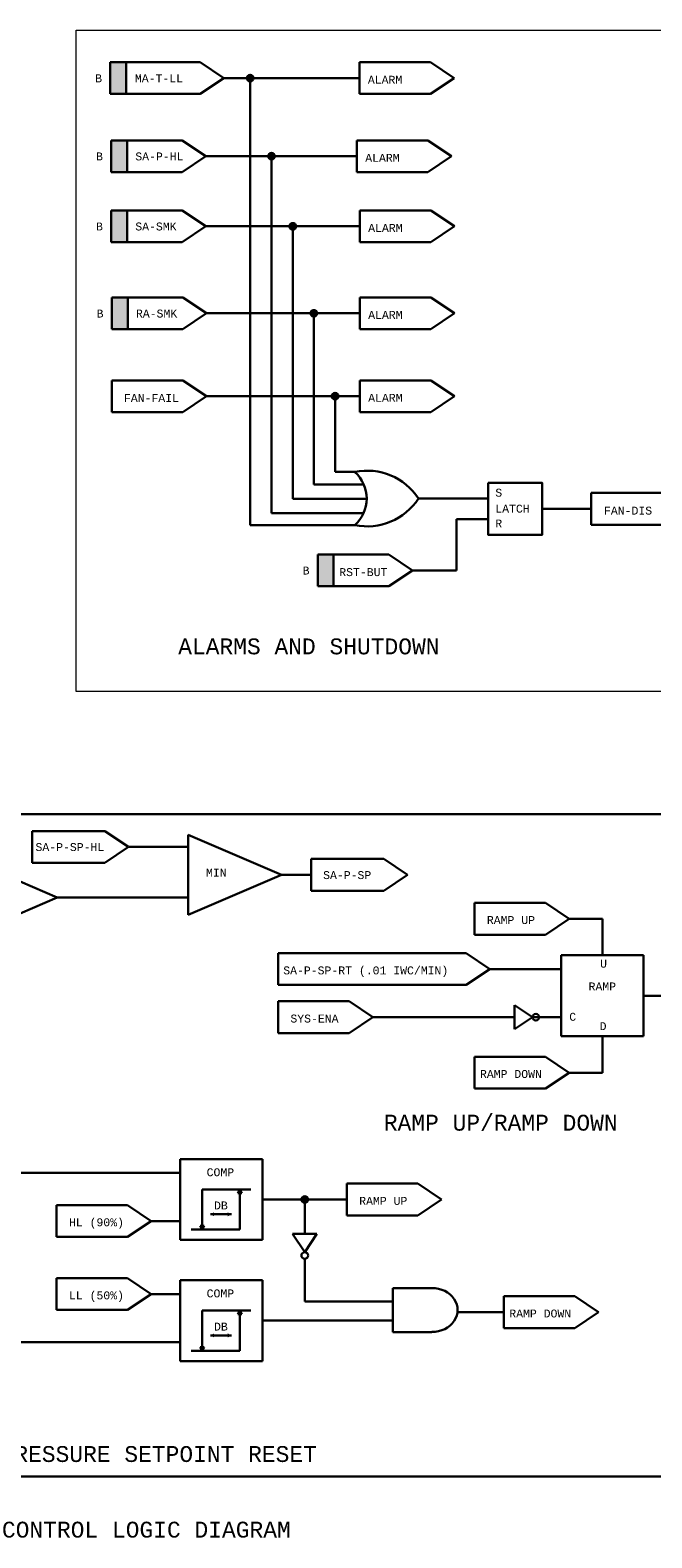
# Model space of a CAD drawing. Header units: inches. Extents: x 2.1 to 32.1, y 0.4 to 20.3.
# Tile 2 of 3: x 14.2 to 22, y 0.5 to 19.5. Entities that reach past the tile are written whole.
import ezdxf
from ezdxf.enums import TextEntityAlignment as Align

# ---------------------------------------------------------------- set-up
doc = ezdxf.new("R2010")
doc.units = ezdxf.units.IN
doc.header["$MEASUREMENT"] = 0
for name, color, linetype, lineweight in [('M-ANNO-SYMB', 6, 'Continuous', 30), ('M-ANNO-TEXT', 2, 'Continuous', 30), ('M-DIAG-GRPH', 6, 'Continuous', 13)]:
    doc.layers.add(name, color=color, linetype=linetype, lineweight=lineweight)
doc.styles.add('CONTROLTXT', font='monotxt.shx')

msp = doc.modelspace()

# ---------------------------------------------------------------- hatches: boundary and pattern name
at = {"layer": 'M-ANNO-SYMB', "extrusion": (0, 0, -1)}
for points in [[(-15.424, 18.676), (-15.424, 19.076), (-15.224, 19.076), (-15.224, 18.676)], [(-15.435, 17.692), (-15.435, 18.092), (-15.235, 18.092), (-15.235, 17.692)], [(-15.435, 16.81), (-15.435, 17.21), (-15.235, 17.21), (-15.235, 16.81)], [(-15.443, 15.715), (-15.443, 16.115), (-15.243, 16.115), (-15.243, 15.715)]]:
    msp.add_hatch(color=256, dxfattribs=at).paths.add_polyline_path(points)
at = {"layer": 'M-ANNO-SYMB'}
for points in [[(16.944, 18.876, 1), (17.028, 18.876, 1)], [(17.211, 17.892, 1), (17.295, 17.892, 1)], [(17.478, 17.01, 1), (17.561, 17.01, 1)], [(17.745, 15.915, 1), (17.828, 15.915, 1)], [(18.011, 14.871, 1), (18.095, 14.871, 1)], [(16.831, 4.84), (16.856, 4.886), (16.881, 4.84)], [(17.629, 4.759, 1), (17.713, 4.759, 1)], [(16.379, 4.381), (16.354, 4.427), (16.404, 4.427)], [(16.831, 3.315), (16.856, 3.361), (16.881, 3.315)], [(16.379, 2.855), (16.354, 2.902), (16.404, 2.902)]]:
    msp.add_hatch(color=256, dxfattribs=at).paths.add_polyline_path(points)
for points in [[(17.835, 12.479), (17.835, 12.879), (18.035, 12.879), (18.035, 12.479)], [(16.53, 4.548), (16.484, 4.573), (16.53, 4.598)], [(16.53, 3.023), (16.484, 3.048), (16.53, 3.073)]]:
    msp.add_hatch(color=256, dxfattribs=at).paths.add_polyline_path(points, flags=16)
at = {"layer": 'M-ANNO-SYMB', "extrusion": (0, 0, -1)}
for points in [[(-16.703, 4.548), (-16.749, 4.573), (-16.703, 4.598)], [(-16.703, 3.023), (-16.749, 3.048), (-16.703, 3.073)]]:
    msp.add_hatch(color=256, dxfattribs=at).paths.add_polyline_path(points, flags=16)

# ---------------------------------------------------------------- linework, layer by layer
at = {"layer": 'M-ANNO-SYMB'}
for p, q in [((15.224, 19.076), (15.424, 19.076)), ((15.224, 19.076), (15.224, 18.676)), ((16.357, 19.076), (15.424, 19.076)), ((15.424, 19.076), (15.424, 18.676)), ((16.357, 19.076), (16.655, 18.876)), ((18.362, 19.076), (19.255, 19.076)), ((18.362, 19.076), (18.362, 18.676)), ((19.255, 19.076), (19.553, 18.876)), ((16.357, 18.676), (16.655, 18.876)), ((19.255, 18.676), (19.553, 18.876)), ((15.224, 18.676), (15.424, 18.676)), ((16.357, 18.676), (15.424, 18.676)), ((18.362, 18.676), (19.255, 18.676)), ((15.235, 18.092), (15.435, 18.092)), ((15.235, 18.092), (15.235, 17.692)), ((16.128, 18.092), (15.435, 18.092)), ((15.435, 18.092), (15.435, 17.692)), ((16.128, 18.092), (16.426, 17.892)), ((18.329, 18.092), (19.222, 18.092)), ((18.329, 18.092), (18.329, 17.692)), ((19.222, 18.092), (19.52, 17.892)), ((16.128, 17.692), (16.426, 17.892)), ((19.222, 17.692), (19.52, 17.892)), ((15.235, 17.692), (15.435, 17.692)), ((16.128, 17.692), (15.435, 17.692)), ((18.329, 17.692), (19.222, 17.692)), ((15.235, 17.21), (15.435, 17.21)), ((15.235, 17.21), (15.235, 16.81)), ((16.128, 17.21), (15.435, 17.21)), ((15.435, 17.21), (15.435, 16.81)), ((16.128, 17.21), (16.426, 17.01)), ((18.365, 17.21), (19.258, 17.21)), ((18.365, 17.21), (18.365, 16.81)), ((19.258, 17.21), (19.556, 17.01)), ((16.128, 16.81), (16.426, 17.01)), ((19.258, 16.81), (19.556, 17.01)), ((15.235, 16.81), (15.435, 16.81)), ((16.128, 16.81), (15.435, 16.81)), ((18.365, 16.81), (19.258, 16.81)), ((15.243, 16.115), (15.443, 16.115)), ((15.243, 16.115), (15.243, 15.715)), ((16.136, 16.115), (15.443, 16.115)), ((15.443, 16.115), (15.443, 15.715)), ((16.136, 16.115), (16.433, 15.915)), ((18.365, 16.115), (19.258, 16.115)), ((18.365, 16.115), (18.365, 15.715)), ((19.258, 16.115), (19.556, 15.915)), ((16.136, 15.715), (16.433, 15.915)), ((19.258, 15.715), (19.556, 15.915)), ((15.243, 15.715), (15.443, 15.715)), ((16.136, 15.715), (15.443, 15.715)), ((18.365, 15.715), (19.258, 15.715)), ((15.243, 15.071), (16.136, 15.071)), ((15.243, 15.071), (15.243, 14.671)), ((16.136, 15.071), (16.433, 14.871)), ((18.365, 15.071), (19.258, 15.071)), ((18.365, 15.071), (18.365, 14.671)), ((19.258, 15.071), (19.556, 14.871)), ((16.136, 14.671), (16.433, 14.871)), ((19.258, 14.671), (19.556, 14.871)), ((15.243, 14.671), (16.136, 14.671)), ((18.365, 14.671), (19.258, 14.671)), ((21.275, 13.653), (22.168, 13.653)), ((21.275, 13.653), (21.275, 13.253)), ((21.275, 13.253), (22.168, 13.253)), ((17.835, 12.879), (18.035, 12.879)), ((17.835, 12.879), (17.835, 12.479)), ((18.728, 12.879), (18.035, 12.879)), ((18.035, 12.879), (18.035, 12.479)), ((18.728, 12.879), (19.026, 12.679)), ((18.728, 12.479), (19.026, 12.679)), ((17.835, 12.479), (18.035, 12.479)), ((18.728, 12.479), (18.035, 12.479)), ((14.24, 9.398), (15.156, 9.398)), ((14.24, 9.398), (14.24, 8.998)), ((15.156, 9.398), (15.454, 9.198)), ((16.206, 9.349), (17.377, 8.845)), ((16.206, 9.349), (16.206, 8.342)), ((15.156, 8.998), (15.454, 9.198)), ((13.384, 9.064), (14.555, 8.561)), ((14.24, 8.998), (15.156, 8.998)), ((17.751, 9.046), (18.667, 9.046)), ((17.751, 9.046), (17.751, 8.645)), ((18.667, 9.046), (18.965, 8.845)), ((16.206, 8.342), (17.377, 8.845)), ((17.377, 8.845), (17.751, 8.845)), ((18.667, 8.645), (18.965, 8.845)), ((13.384, 8.058), (14.555, 8.561)), ((17.751, 8.645), (18.667, 8.645)), ((19.809, 8.494), (20.702, 8.494)), ((19.809, 8.494), (19.809, 8.093)), ((20.702, 8.494), (21, 8.294)), ((20.702, 8.093), (21, 8.294)), ((21.418, 8.294), (21, 8.294)), ((21.418, 7.833), (21.418, 8.294)), ((19.809, 8.093), (20.702, 8.093)), ((17.337, 7.86), (19.703, 7.86)), ((17.337, 7.86), (17.337, 7.46)), ((19.703, 7.86), (20, 7.66)), ((20.899, 6.816), (20.899, 7.833)), ((20.899, 7.833), (21.936, 7.833)), ((21.936, 7.833), (21.936, 6.816)), ((19.703, 7.46), (20, 7.66)), ((20, 7.66), (20.899, 7.66)), ((17.337, 7.46), (19.703, 7.46)), ((17.337, 7.254), (17.337, 6.854)), ((17.337, 7.254), (18.23, 7.254)), ((18.23, 7.254), (18.527, 7.054)), ((21.936, 7.324), (22.313, 7.324)), ((18.23, 6.854), (18.527, 7.054)), ((20.31, 7.207), (20.31, 6.902)), ((20.31, 7.207), (20.537, 7.054)), ((20.31, 6.902), (20.537, 7.054)), ((17.337, 6.854), (18.23, 6.854)), ((21.936, 6.816), (20.899, 6.816)), ((21.418, 6.816), (21.418, 6.355)), ((19.809, 6.555), (19.809, 6.155)), ((19.809, 6.555), (20.702, 6.555)), ((20.702, 6.555), (21, 6.355)), ((20.702, 6.155), (21, 6.355)), ((21.418, 6.355), (21, 6.355)), ((19.809, 6.155), (20.702, 6.155)), ((16.102, 5.267), (17.139, 5.267)), ((16.102, 4.25), (16.102, 5.267)), ((17.139, 5.267), (17.139, 4.25)), ((16.102, 5.094), (13.917, 5.094)), ((18.203, 4.959), (18.203, 4.559)), ((18.203, 4.959), (19.096, 4.959)), ((19.096, 4.959), (19.393, 4.759)), ((16.379, 4.886), (16.379, 4.381)), ((16.379, 4.886), (16.993, 4.886)), ((16.856, 4.886), (16.831, 4.84)), ((16.881, 4.84), (16.831, 4.84)), ((16.856, 4.886), (16.856, 4.381)), ((16.856, 4.886), (16.881, 4.84)), ((17.139, 4.759), (18.203, 4.759)), ((17.671, 4.759), (17.671, 4.325)), ((19.096, 4.559), (19.393, 4.759)), ((14.549, 4.689), (15.442, 4.689)), ((14.549, 4.689), (14.549, 4.288)), ((15.442, 4.689), (15.74, 4.488)), ((16.484, 4.573), (16.749, 4.573)), ((18.203, 4.559), (19.096, 4.559)), ((15.442, 4.288), (15.74, 4.488)), ((16.241, 4.381), (16.856, 4.381)), ((16.354, 4.427), (16.404, 4.427)), ((16.379, 4.381), (16.354, 4.427)), ((16.379, 4.381), (16.404, 4.427)), ((14.549, 4.288), (15.442, 4.288)), ((17.139, 4.25), (16.102, 4.25)), ((17.518, 4.325), (17.671, 4.098)), ((17.824, 4.325), (17.518, 4.325)), ((17.824, 4.325), (17.671, 4.098)), ((17.671, 4.013), (17.671, 3.474)), ((14.549, 3.769), (15.442, 3.769)), ((14.549, 3.769), (14.549, 3.369)), ((15.442, 3.769), (15.74, 3.569)), ((16.102, 3.742), (17.139, 3.742)), ((16.102, 2.725), (16.102, 3.742)), ((17.139, 3.742), (17.139, 2.725)), ((18.782, 3.644), (18.782, 3.091)), ((18.782, 3.644), (19.272, 3.644)), ((15.442, 3.369), (15.74, 3.569)), ((20.178, 3.541), (21.071, 3.541)), ((20.178, 3.541), (20.178, 3.141)), ((21.071, 3.541), (21.369, 3.341)), ((14.549, 3.369), (15.442, 3.369)), ((16.379, 3.361), (16.379, 2.855)), ((16.379, 3.361), (16.993, 3.361)), ((16.856, 3.361), (16.831, 3.315)), ((16.881, 3.315), (16.831, 3.315)), ((16.856, 3.361), (16.856, 2.855)), ((16.856, 3.361), (16.881, 3.315)), ((17.139, 3.234), (18.782, 3.234)), ((21.071, 3.141), (21.369, 3.341)), ((16.484, 3.048), (16.749, 3.048)), ((18.782, 3.091), (19.272, 3.091)), ((20.178, 3.141), (21.071, 3.141)), ((16.241, 2.855), (16.856, 2.855)), ((16.354, 2.902), (16.404, 2.902)), ((16.379, 2.855), (16.354, 2.902)), ((16.379, 2.855), (16.404, 2.902)), ((17.139, 2.725), (16.102, 2.725))]:
    msp.add_line(p, q, dxfattribs=at)
at = {"layer": 'M-ANNO-SYMB', "color": 6}
for p, q in [((16.655, 18.876), (18.362, 18.876)), ((16.986, 18.876), (16.986, 13.249)), ((16.426, 17.892), (18.329, 17.892)), ((17.253, 17.892), (17.253, 13.401)), ((16.426, 17.01), (18.365, 17.01)), ((17.52, 17.01), (17.52, 13.581)), ((16.433, 15.915), (18.365, 15.915)), ((17.786, 15.915), (17.786, 13.761)), ((16.433, 14.871), (18.365, 14.871)), ((18.053, 14.871), (18.053, 13.918)), ((18.301, 13.918), (18.053, 13.918)), ((18.415, 13.761), (17.786, 13.761)), ((18.452, 13.581), (17.52, 13.581)), ((19.102, 13.583), (19.979, 13.583)), ((18.413, 13.401), (17.253, 13.401)), ((19.582, 12.679), (19.582, 13.325)), ((19.582, 13.325), (19.979, 13.325)), ((21.275, 13.453), (20.66, 13.453)), ((18.301, 13.249), (16.986, 13.249)), ((19.026, 12.679), (19.582, 12.679)), ((15.46, 9.198), (16.206, 9.198)), ((14.555, 8.561), (16.206, 8.561)), ((18.527, 7.054), (20.31, 7.054)), ((20, 7.054), (20.307, 7.054)), ((20.537, 7.054), (20.899, 7.054)), ((15.74, 4.488), (16.102, 4.488)), ((15.74, 3.569), (16.102, 3.569)), ((18.782, 3.474), (17.671, 3.474)), ((20.178, 3.341), (19.593, 3.341)), ((13.401, 2.963), (16.102, 2.963))]:
    msp.add_line(p, q, dxfattribs=at)
at = {"layer": 'M-ANNO-SYMB'}
for centre in [(16.986, 18.876), (17.253, 17.892), (17.52, 17.01), (17.786, 15.915), (18.053, 14.871), (20.58, 7.054), (17.671, 4.759), (17.671, 4.055)]:
    msp.add_circle(centre, 0.0417, dxfattribs=at)
for centre, radius, start, end in [((18.457, 13.164), 0.77, 33.025, 101.623), ((18.004, 13.583), 0.447, 311.5983, 48.4017), ((18.457, 14.003), 0.77, 258.377, 326.975)]:
    msp.add_arc(centre, radius, start, end, dxfattribs=at)
msp.add_ellipse((19.272, 3.368), major_axis=(-0.323, 0), ratio=0.85591, start_param=1.570796, end_param=4.712389, dxfattribs=at)
for points in [[(19.979, 13.779), (20.66, 13.779), (20.66, 13.127), (19.979, 13.127)], [(8.076, 9.61), (24.037, 9.61), (24.037, 1.273), (8.076, 1.273)]]:
    msp.add_3dface(points, dxfattribs=at)
at = {"layer": 'M-DIAG-GRPH'}
msp.add_3dface([(14.796, 19.48), (22.684, 19.48), (22.684, 11.154), (14.796, 11.154)], dxfattribs=at)

# ---------------------------------------------------------------- texts
at = {"layer": 'M-ANNO-TEXT', "style": 'CONTROLTXT'}
for s, p in [('S', (20.07, 13.607)), ('LATCH', (20.07, 13.406)), ('R', (20.07, 13.219))]:
    msp.add_text(s, height=0.1, dxfattribs=at).set_placement(p)
at = {"layer": 'M-ANNO-TEXT', "linetype": 'Continuous', "style": 'CONTROLTXT'}
msp.add_text('CONTROL LOGIC DIAGRAM', height=0.2, dxfattribs=at).set_placement((15.678, 0.503), align=Align.CENTER)
at = {"layer": 'M-ANNO-TEXT', "attachment_point": 1, "style": 'CONTROLTXT'}
for s, insert, char_height, width in [('B', (15.034, 18.923), 0.1, 0.10559), ('MA-T-LL', (15.534, 18.923), 0.1, 0.2775), ('ALARM', (18.466, 18.905), 0.1, 0.27754), ('B', (15.045, 17.94), 0.1, 0.10559), ('SA-P-HL', (15.539, 17.94), 0.1, 0.27754), ('ALARM', (18.433, 17.922), 0.1, 0.27754), ('B', (15.045, 17.058), 0.1, 0.10559), ('SA-SMK', (15.539, 17.058), 0.1, 0.27754), ('ALARM', (18.47, 17.04), 0.1, 0.27754), ('B', (15.052, 15.962), 0.1, 0.10559), ('RA-SMK', (15.547, 15.962), 0.1, 0.27754), ('ALARM', (18.47, 15.945), 0.1, 0.27754), ('FAN-FAIL', (15.396, 14.899), 0.1, 0.27754), ('ALARM', (18.47, 14.901), 0.1, 0.27754), ('FAN-DIS', (21.438, 13.481), 0.1, 0.27754), ('B', (17.645, 12.727), 0.1, 0.10559), ('RST-BUT', (18.106, 12.707), 0.1, 0.27754), ('ALARMS AND SHUTDOWN', (16.079, 11.822), 0.2, 4.99528), ('SA-P-SP-HL', (14.283, 9.246), 0.1, 0.2775), ('MIN', (16.429, 8.924), 0.1, 0.1842), ('SA-P-SP', (17.903, 8.893), 0.1, 0.2775), ('RAMP UP', (19.964, 8.327), 0.1, 0.73828), ('SA-P-SP-RT (.01 IWC/MIN)', (17.401, 7.693), 0.1, 2.3634), ('U', (21.389, 7.778), 0.1, 0.2775), ('RAMP', (21.244, 7.491), 0.1, 0.2775), ('SYS-ENA', (17.491, 7.087), 0.1, 0.2775), ('C', (21.001, 7.109), 0.1, 0.2775), ('D', (21.383, 6.991), 0.1, 0.2775), ('RAMP DOWN', (19.877, 6.389), 0.1, 0.89802), ('RAMP UP/RAMP DOWN      ', (18.667, 5.826), 0.2, 4.0094), ('COMP', (16.437, 5.152), 0.1, 0.6581), ('RAMP UP', (18.357, 4.792), 0.1, 0.73828), ('DB', (16.53, 4.734), 0.1, 0.20041), ('HL (90%)', (14.704, 4.522), 0.1, 0.7383), ('LL (50%)', (14.704, 3.602), 0.1, 0.7383), ('COMP', (16.437, 3.627), 0.1, 0.6581), ('RAMP DOWN', (20.246, 3.374), 0.1, 0.89802), ('DB', (16.53, 3.209), 0.1, 0.20041), ('DUCT STATIC PRESSURE SETPOINT RESET', (11.766, 1.655), 0.2, 7.15142)]:
    msp.add_mtext(s, dxfattribs=dict(at, insert=insert, char_height=char_height, width=width))

doc.saveas('drawing.dxf')
